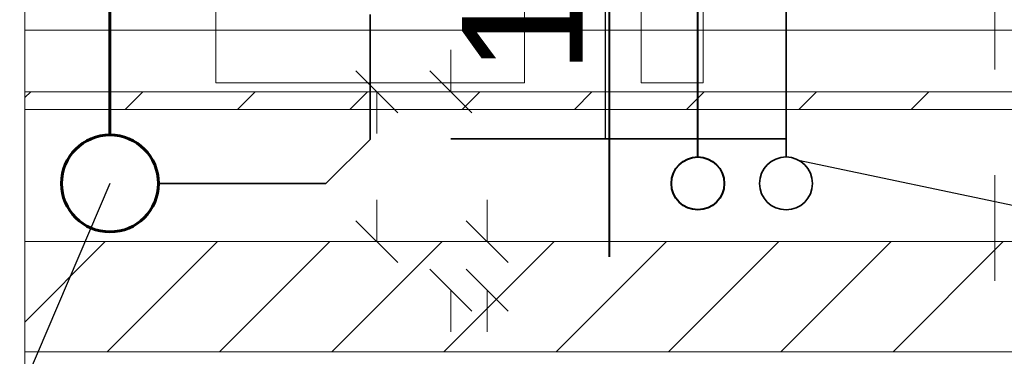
# Model space of a CAD drawing. Header units: millimetres. Extents: x 204754 to 499005, y -178579 to -103222.
# Tile 68 of 178: x 266168 to 267284, y -134795 to -134413. Entities that reach past the tile are written whole.
import ezdxf
from ezdxf import colors
from ezdxf.entities.mleader import LeaderData, LeaderLine
from ezdxf.lldxf.tags import DXFTag
from ezdxf.math import Vec2, Vec3

# ---------------------------------------------------------------- set-up
doc = ezdxf.new("R2010")
doc.units = ezdxf.units.MM
doc.header["$MEASUREMENT"] = 0
doc.linetypes.add('Przerywana', pattern=[240, 120, -120])
doc.layers.get('0').update_dxf_attribs({"color": 252, "lineweight": 5})
for name, color, linetype, lineweight in [('840-G Znaczniki ogólne_Nr_pióra__3', 252, 'Continuous', 5), ('IS_Ciepła_woda', 1, 'DASHDOT', 40), ('IS_KS', 34, 'Continuous', 60), ('IS_KS podtynkowa', 30, 'Continuous', 35), ('IS_opisy', 7, 'Continuous', 35), ('IS_Zimna_woda', 5, 'SOLID', 35), ('Nowe_! NAZWY POM_Nr_pióra__19', 252, 'Continuous', 5), ('Nowe_220-A Ściany', 252, 'Continuous', 5), ('Nowe_220-A Ściany_Nr_pióra__87', 252, 'Continuous', 5), ('Nowe_220-A Ściany_Nr_pióra__93', 252, 'Continuous', 5), ('Nowe_320-W Umeblowanie_Nr_pióra__2', 252, 'Continuous', 5), ('Nowe_Nowe_220(1)-A Ściany zewnętrzne_Nr_pióra__57', 252, 'Continuous', 5), ('P-SANR-FIXT_Nr_pióra__47', 252, 'Continuous', 5), ('SANITARNE-IS-Działka wody zimnej', 5, 'Continuous', 35)]:
    doc.layers.add(name, color=color, linetype=linetype, lineweight=lineweight)
doc.layers.add('IS_Opisy_działek_Wodociag', color=7, linetype='SOLID', true_color=0x000000)
doc.styles.add('Opisowy', font='arial.ttf')
tags = doc.linetypes.add('DASHDOT', pattern=[20, 10, -5, 0, -5]).pattern_tags.tags
tags[10:11] = [DXFTag(74, 4), DXFTag(75, 0), DXFTag(340, '0'), DXFTag(46, 0.0), DXFTag(50, 0.0), DXFTag(44, 0.0), DXFTag(45, 0.0)]
tags[8:9] = [DXFTag(74, 4), DXFTag(75, 0), DXFTag(340, '0'), DXFTag(46, 0.0), DXFTag(50, 0.0), DXFTag(44, 0.0), DXFTag(45, 0.0)]
tags[6:7] = [DXFTag(74, 4), DXFTag(75, 0), DXFTag(340, '0'), DXFTag(46, 0.0), DXFTag(50, 0.0), DXFTag(44, 0.0), DXFTag(45, 0.0)]
tags[4:5] = [DXFTag(74, 4), DXFTag(75, 0), DXFTag(340, '0'), DXFTag(46, 0.0), DXFTag(50, 0.0), DXFTag(44, 0.0), DXFTag(45, 0.0)]
tags = doc.linetypes.add('SOLID', pattern=[10, 10, 0]).pattern_tags.tags
tags[6:7] = [DXFTag(74, 4), DXFTag(75, 0), DXFTag(340, '0'), DXFTag(46, 0.0), DXFTag(50, 0.0), DXFTag(44, 0.0), DXFTag(45, 0.0)]
tags[4:5] = [DXFTag(74, 4), DXFTag(75, 0), DXFTag(340, '0'), DXFTag(46, 0.0), DXFTag(50, 0.0), DXFTag(44, 0.0), DXFTag(45, 0.0)]

# ---------------------------------------------------------------- blocks, each defined once
blk = doc.blocks.new('podkład 20251118')
at = {"color": 252, "linetype": 'Continuous', "lineweight": 5}
for p, q in [((266656.7, -134494.5), (266656.7, -134447)), ((266596.8, -134518.3), (266549.3, -134470.8)), ((266633, -134470.8), (266680.5, -134518.3)), ((266573, -134494.5), (266573, -134542)), ((266573, -134664.5), (266573, -134617)), ((266698.1, -134664.5), (266698.1, -134617)), ((266549.3, -134640.8), (266596.8, -134688.3)), ((266674.4, -134640.8), (266721.9, -134688.3)), ((266680.5, -134743.3), (266633, -134695.8)), ((266721.9, -134743.3), (266674.4, -134695.8)), ((266656.7, -134719.5), (266656.7, -134767)), ((266698.1, -134719.5), (266698.1, -134767))]:
    blk.add_line(p, q, dxfattribs=at)
at = {"layer": '840-G Znaczniki ogólne_Nr_pióra__3', "color": 252, "linetype": 'Przerywana', "lineweight": 5}
blk.add_line((267273.7, -121149.1), (267273.7, -142839.1), dxfattribs=at)
at = {"layer": 'Nowe_! NAZWY POM_Nr_pióra__19', "color": 252, "linetype": 'Continuous', "lineweight": 5}
for p, q in [((266173.7, -130964.5), (266173.7, -134424.5)), ((266173.7, -134424.5), (267773.7, -134424.5)), ((269253.6, -134789.5), (266173.7, -134789.5)), ((266173.7, -134789.5), (266173.7, -137219.5))]:
    blk.add_line(p, q, dxfattribs=at)
at = {"layer": 'Nowe_220-A Ściany', "color": 252, "linetype": 'Continuous', "lineweight": 5}
for p, q in [((266173.7, -134501.2), (266180.5, -134494.5)), ((266287.7, -134514.5), (266307.7, -134494.5)), ((266415, -134514.5), (266435, -134494.5)), ((266542.3, -134514.5), (266562.3, -134494.5)), ((266669.6, -134514.5), (266689.6, -134494.5)), ((266796.9, -134514.5), (266816.9, -134494.5)), ((266924.1, -134514.5), (266944.1, -134494.5)), ((267051.4, -134514.5), (267071.4, -134494.5)), ((267178.7, -134514.5), (267198.7, -134494.5)), ((266173.7, -134755.8), (266265, -134664.5)), ((266267.3, -134789.5), (266392.3, -134664.5)), ((266394.6, -134789.5), (266519.6, -134664.5)), ((266521.9, -134789.5), (266646.9, -134664.5)), ((266649.1, -134789.5), (266774.1, -134664.5)), ((266776.4, -134789.5), (266901.4, -134664.5)), ((266903.7, -134789.5), (267028.7, -134664.5)), ((267031, -134789.5), (267156, -134664.5)), ((267158.2, -134789.5), (267283.2, -134664.5))]:
    blk.add_line(p, q, dxfattribs=at)
at = {"layer": 'Nowe_220-A Ściany_Nr_pióra__87', "color": 252, "linetype": 'Continuous', "lineweight": 5}
for p, q in [((267773.7, -134494.5), (266173.7, -134494.5)), ((266173.7, -134494.5), (266173.7, -134514.5)), ((266173.7, -134514.5), (267773.7, -134514.5))]:
    blk.add_line(p, q, dxfattribs=at)
at = {"layer": 'Nowe_220-A Ściany_Nr_pióra__93', "color": 252, "linetype": 'Continuous', "lineweight": 5}
for p, q in [((267773.7, -134664.5), (266173.7, -134664.5)), ((266173.7, -134664.5), (266173.7, -134789.5)), ((266173.7, -134789.5), (268119.3, -134789.5))]:
    blk.add_line(p, q, dxfattribs=at)
at = {"layer": 'Nowe_320-W Umeblowanie_Nr_pióra__2', "color": 252, "linetype": 'Continuous', "lineweight": 5}
for p, q in [((266390.3, -134128.4), (266390.3, -134484.5)), ((266740.3, -134128.4), (266740.3, -134484.5)), ((266390.3, -134484.5), (266740.3, -134484.5))]:
    blk.add_line(p, q, dxfattribs=at)
at = {"layer": 'Nowe_Nowe_220(1)-A Ściany zewnętrzne_Nr_pióra__57', "color": 252, "linetype": 'Continuous', "lineweight": 5}
blk.add_line((266173.7, -138719.5), (266173.7, -130729.5), dxfattribs=at)
at = {"layer": 'P-SANR-FIXT_Nr_pióra__47', "color": 252, "linetype": 'Continuous', "lineweight": 5}
for p, q in [((266872.7, -134484.5), (266872.7, -134338.1)), ((266942.9, -134338.1), (266942.9, -134484.5)), ((266872.7, -134484.5), (266872.7, -134372.9)), ((266942.9, -134372.9), (266942.9, -134484.5)), ((266942.9, -134484.5), (266872.7, -134484.5)), ((266942.9, -134484.5), (266872.7, -134484.5)), ((266942.9, -134484.5), (266872.7, -134484.5))]:
    blk.add_line(p, q, dxfattribs=at)
blk = doc.blocks.new('_None')

msp = doc.modelspace()

# ---------------------------------------------------------------- linework, layer by layer
at = {"layer": 'IS_Ciepła_woda'}
msp.add_line((266936.9, -134568.5), (266936.9, -131440.6), dxfattribs=at)
at = {"layer": 'IS_Ciepła_woda', "color": 215, "true_color": 0xa953a0}
msp.add_line((266836.9, -134681.6), (266836.9, -131553.7), dxfattribs=at)
at = {"layer": 'IS_Ciepła_woda'}
msp.add_circle((266936.9, -134598.5), 30, dxfattribs=at)
at = {"layer": 'IS_KS'}
msp.add_line((266270.4, -134543.5), (266270.4, -131641), dxfattribs=at)
msp.add_circle((266270.4, -134598.5), 55, dxfattribs=at)
at = {"layer": 'IS_KS podtynkowa'}
for p, q in [((266565.3, -134406.8), (266565.3, -134548.5)), ((266515.3, -134598.5), (266565.3, -134548.5)), ((266325.4, -134598.5), (266515.3, -134598.5))]:
    msp.add_line(p, q, dxfattribs=at)
at = {"layer": 'IS_Opisy_działek_Wodociag'}
msp.add_line((266831.8, -133750.6), (266831.8, -134548.1), dxfattribs=at)
at = {"layer": 'IS_Zimna_woda'}
for p, q in [((267036.9, -134568.5), (267036.9, -131402.9)), ((266656.7, -134548.1), (267036.9, -134548.1))]:
    msp.add_line(p, q, dxfattribs=at)
at = {"layer": 'SANITARNE-IS-Działka wody zimnej'}
msp.add_circle((267036.9, -134598.5), 30, dxfattribs=at)

# ---------------------------------------------------------------- block references
msp.add_blockref('podkład 20251118', (0, 0))

# ---------------------------------------------------------------- texts
at = {"layer": 'IS_Opisy_działek_Wodociag', "insert": (266831.8, -133795.2), "char_height": 136.8, "attachment_point": 9, "rotation": 90}
msp.add_mtext('\\fArial|b0|i0;16 x 2,2', dxfattribs=at)

# ---------------------------------------------------------------- leaders
at = {"layer": 'IS_opisy', "lineweight": 25}
ml = msp.add_multileader_mtext('Standard', dxfattribs=at)
ml.set_content('{\\fArial Narrow|b0|i0|c238|p34;PION WODOCIĄGOWY \\PZW: 20 x 2,8\\PCW: 16 x 2,7 \\P\\pxi-3,l4,t0,4;CYR:^I16 x 2,7 Wyprowadzić na piętro powyżej}', color=256, style='Opisowy')
ml.set_leader_properties()
ml.set_arrow_properties(name='NONE')
ml.build(insert=Vec2(0, 0))
ml.multileader.update_dxf_attribs({"dogleg_length": 0.1, "arrow_head_size": 8.61})
ctx = ml.context
ctx.base_point, ctx.char_height, ctx.arrow_head_size, ctx.landing_gap_size, ctx.plane_origin = Vec3(268260.6, -134769.2), 168, 8.61, 0.861, Vec3(267435.9, -136999.9)
notes = []
notes.append((ctx, [(0, (1, 1, 0), (267986.8, -134769.2), (1, 0), 273.8, [(0, [(267051, -134572)], 256, [])])]))
ctx.mtext.insert, ctx.mtext.width, ctx.mtext.flow_direction = Vec3(268261.5, -134660.5), 2253.53, 5
ml = msp.add_multileader_mtext('Standard', dxfattribs=at)
ml.set_content('{\\fArial Narrow|b0|i0|c0|p34;P\\fArial Narrow|b0|i0|c238|p34;ion KS1 %%C110 PVC }', color=256, style='Opisowy')
ml.set_leader_properties()
ml.set_arrow_properties(name='NONE')
ml.build(insert=Vec2(0, 0))
ml.multileader.update_dxf_attribs({"dogleg_length": 0.1, "arrow_head_size": 8.61})
ctx = ml.context
ctx.base_point, ctx.char_height, ctx.arrow_head_size, ctx.landing_gap_size, ctx.plane_origin, ctx.plane_x_axis, ctx.plane_y_axis = Vec3(264087.5, -135596.6), 168, 8.61, 0.861, Vec3(261796.2, -136074.4), Vec3(1, -0.000005), Vec3(0.000005, 1)
ctx.text_align_type = 2
notes.append((ctx, [(0, (1, 1, 0), (265843.3, -135596.6), (-1, 0.000005), 1, [(0, [(266270.4, -134598.5)], 256, [])])]))
ctx.mtext.insert, ctx.mtext.text_direction, ctx.mtext.rotation, ctx.mtext.width, ctx.mtext.alignment, ctx.mtext.flow_direction = Vec3(265841.4, -135509.2), Vec3(1, -0.000005), 6.283181, 2253.53, 3, 5
for ctx, leaders in notes:
    for number, flags, end, landing, length, lines in leaders:
        leader = LeaderData()
        leader.index, (leader.has_last_leader_line, leader.has_dogleg_vector, leader.attachment_direction) = number, flags
        leader.last_leader_point, leader.dogleg_vector, leader.dogleg_length = Vec3(end), Vec3(landing), length
        for number, points, colour, breaks in lines:
            line = LeaderLine()
            line.index, line.vertices, line.color, line.breaks = number, Vec3.list(points), colors.encode_raw_color(colour), breaks
            leader.lines.append(line)
        ctx.leaders.append(leader)

doc.saveas('drawing.dxf')
